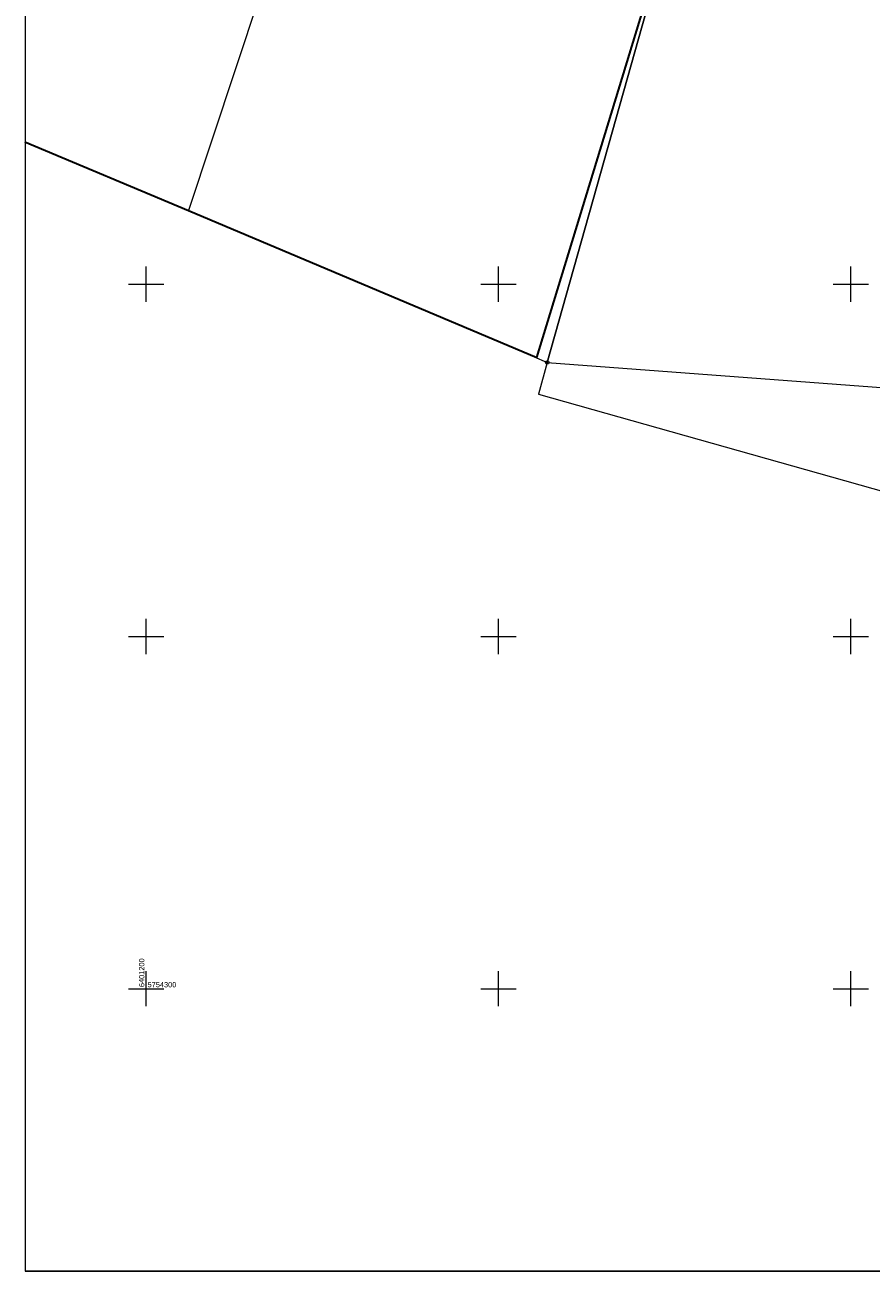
# Model space of a CAD drawing. Header units: centimetres. Extents: x 934830964 to 934860164, y -397494335 to -397452790.
# Tile 1 of 14: x 934830964 to 934842973, y -397494335 to -397476647. Entities that reach past the tile are written whole.
import ezdxf

# ---------------------------------------------------------------- set-up
doc = ezdxf.new("R2010")
doc.units = ezdxf.units.CM
doc.header["$LTSCALE"] = 0.1
doc.layers.add('0-1', color=2, linetype='Continuous', lineweight=5, true_color=0xffff00)
for name, color, linetype, lineweight in [('202-punkt graniczny', 7, 'Continuous', 25), ('203-punkt graniczny', 7, 'Continuous', 25), ('217-kontur klasyfikacyjny', 7, 'Continuous', 25), ('218-kontur użytku gruntowego', 7, 'Continuous', 25), ('219-działka ewidencyjna', 7, 'Continuous', 25), ('ogrodzenie trwałe', 7, 'Continuous', 25), ('Ramki i opis wydruku', 7, 'Continuous', 25), ('Wstawianie ramki sekcyjnej z opisem', 7, 'Continuous', 25)]:
    doc.layers.add(name, color=color, linetype=linetype, lineweight=lineweight)
doc.styles.add('Arial', font='arial.ttf')

# ---------------------------------------------------------------- blocks, each defined once
blk = doc.blocks.new('202')
at = {"layer": '0-1', "color": 7, "linetype": 'Continuous', "lineweight": 5, "transparency": 33554687}
blk.add_circle((0, 0), 25, dxfattribs=at)
blk = doc.blocks.new('203')
at = {"layer": '0-1', "linetype": 'Continuous', "lineweight": 0, "transparency": 33554687}
h = blk.add_hatch(color=7, dxfattribs=at)
edge = h.paths.add_edge_path()
edge.add_arc((0, 0), 4.5, 270, 360, ccw=False)
edge.add_arc((0, 0), 4.5, 180, 270, ccw=False)
edge.add_arc((0, 0), 4.5, 90, 180, ccw=False)
edge.add_arc((0, 0), 4.5, 0, 90, ccw=False)

msp = doc.modelspace()

# ---------------------------------------------------------------- linework, layer by layer
at = {"layer": '217-kontur klasyfikacyjny', "color": 3, "linetype": 'Continuous', "lineweight": 18, "true_color": 0x00ff00, "transparency": 33554687}
for p, q in [((934840828, -397472738), (934838378, -397481438)), ((934838378, -397481438), (934844395, -397481890))]:
    msp.add_line(p, q, dxfattribs=at)
at = {"layer": '218-kontur użytku gruntowego', "color": 3, "linetype": 'Continuous', "lineweight": 18, "true_color": 0x00ff00, "transparency": 33554687}
for p, q in [((934840828, -397472738), (934838378, -397481438)), ((934835017, -397474047), (934833287, -397479279)), ((934833287, -397479279), (934838180, -397481354)), ((934838180, -397481354), (934838378, -397481438)), ((934838378, -397481438), (934844395, -397481890))]:
    msp.add_line(p, q, dxfattribs=at)
at = {"layer": '219-działka ewidencyjna', "color": 7, "linetype": 'Continuous', "lineweight": 18, "transparency": 33554687}
for p, q in [((934838378, -397481438), (934839992, -397475707)), ((934838378, -397481438), (934838251, -397481888)), ((934838251, -397481888), (934845353, -397483890))]:
    msp.add_line(p, q, dxfattribs=at)
at = {"layer": 'ogrodzenie trwałe', "color": 7, "linetype": 'Continuous', "lineweight": 35, "transparency": 33554687, "flags": 128}
msp.add_lwpolyline([(934830964, -397478307), (934833287, -397479279), (934838227, -397481368), (934840859, -397472751), (934840549, -397472575), (934836390, -397470908), (934836370, -397470899), (934830964, -397468543)], dxfattribs=at)
at = {"layer": 'Ramki i opis wydruku', "color": 7, "linetype": 'Continuous', "lineweight": 13, "transparency": 33554687, "flags": 128}
for points in [[(934830969, -397494330), (934860159, -397494330), (934860159, -397452790), (934830969, -397452790)], [(934830969, -397494335), (934860159, -397494335), (934860159, -397452835), (934830969, -397452835)]]:
    msp.add_lwpolyline(points, close=True, dxfattribs=at)
at = {"layer": 'Wstawianie ramki sekcyjnej z opisem', "color": 7, "linetype": 'Continuous', "lineweight": 13, "transparency": 33554687}
for p, q in [((934832685, -397480577), (934832685, -397480077)), ((934837685, -397480577), (934837685, -397480077)), ((934842685, -397480577), (934842685, -397480077)), ((934832435, -397480327), (934832935, -397480327)), ((934837435, -397480327), (934837935, -397480327)), ((934842435, -397480327), (934842935, -397480327)), ((934832685, -397485577), (934832685, -397485077)), ((934837685, -397485577), (934837685, -397485077)), ((934842685, -397485577), (934842685, -397485077)), ((934832435, -397485327), (934832935, -397485327)), ((934837435, -397485327), (934837935, -397485327)), ((934842435, -397485327), (934842935, -397485327)), ((934832685, -397490577), (934832685, -397490077)), ((934837685, -397490577), (934837685, -397490077)), ((934842685, -397490577), (934842685, -397490077)), ((934832435, -397490327), (934832935, -397490327)), ((934837435, -397490327), (934837935, -397490327)), ((934842435, -397490327), (934842935, -397490327))]:
    msp.add_line(p, q, dxfattribs=at)

# ---------------------------------------------------------------- block references
at = {"layer": '202-punkt graniczny', "color": 7, "transparency": 33554687}
msp.add_blockref('202', (934838378, -397481438), dxfattribs=at)
at = {"layer": '203-punkt graniczny', "color": 7, "transparency": 33554687}
msp.add_blockref('203', (934838251, -397481888), dxfattribs=at)

# ---------------------------------------------------------------- texts
at = {"layer": 'Wstawianie ramki sekcyjnej z opisem', "color": 7, "transparency": 33554687, "char_height": 75, "line_spacing_factor": 0.25, "style": 'Arial'}
for s, insert, attachment_point, rotation in [('6401200', (934832584, -397489896), 3, 90), ('5754300', (934832705, -397490232), 1, 0.001)]:
    msp.add_mtext(s, dxfattribs=dict(at, insert=insert, attachment_point=attachment_point, rotation=rotation))

doc.saveas('drawing.dxf')
